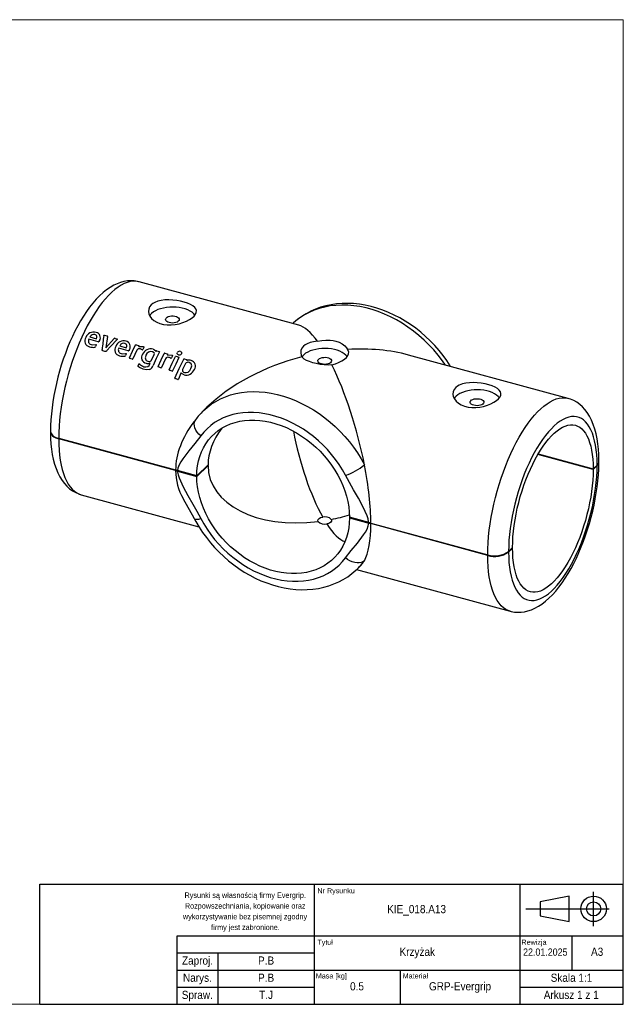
# Model space of a CAD drawing. Header units: millimetres. Extents: x 30 to 415, y 5 to 292.
# Tile 3 of 3: x 239 to 415, y 5 to 292. Entities that reach past the tile are written whole.
import ezdxf

# ---------------------------------------------------------------- set-up
doc = ezdxf.new("R2010")
doc.units = ezdxf.units.MM
doc.header["$PDSIZE"] = -1
doc.linetypes.add('SLD-Linia-ciągła', pattern=[0])
doc.linetypes.add('SLD-Linia-długa-kreska-kropka', pattern=[19.05, 15.24, -1.27, 1.27, -1.27])
doc.styles.add('SLDTEXTSTYLE0', font='GOTHIC.TTF', dxfattribs={"width": 0.913})
doc.styles.add('SLDTEXTSTYLE1', font='GOTHIC.TTF', dxfattribs={"width": 0.913, "bigfont": 'bigfont'})

msp = doc.modelspace()

# ---------------------------------------------------------------- linework, layer by layer
at = {"color": 7, "linetype": 'SLD-Linia-ciągła', "lineweight": 18, "true_color": 0xffffff}
for p, q in [((30, 292), (415, 292)), ((415, 292), (415, 5)), ((415, 5), (30, 5))]:
    msp.add_line(p, q, dxfattribs=at)
for p, q in [((320.468, 202.9422), (273.9628, 215.5813)), ((262.0619, 198.0798), (259.318, 198.8965)), ((259.6941, 199.6628), (259.638, 199.5484)), ((259.638, 199.5484), (261.4931, 198.9969)), ((262.3796, 198.4785), (262.2184, 198.1512)), ((263.8878, 200.0458), (264.637, 199.8222)), ((264.7607, 199.6703), (264.2363, 196.3412)), ((264.2363, 196.3412), (266.7227, 199.0547)), ((267.0078, 199.1189), (267.4986, 198.972)), ((259.9706, 197.2985), (260.4828, 197.2115)), ((260.4828, 197.2115), (261.2954, 197.2809)), ((261.4336, 197.0895), (261.2621, 196.7182)), ((264.0016, 195.3205), (263.3664, 195.51)), ((270.7967, 195.4806), (268.0525, 196.2971)), ((268.4268, 197.0665), (268.3709, 196.9516)), ((268.3709, 196.9516), (270.2261, 196.4)), ((271.1135, 195.8815), (270.953, 195.5525)), ((273.3107, 195.6663), (272.1137, 193.1099)), ((273.1052, 197.2669), (273.7758, 197.0673)), ((273.8562, 196.9273), (273.7872, 196.7948)), ((274.0479, 196.7798), (275.0924, 196.7129)), ((274.6032, 195.8933), (274.4179, 195.9832)), ((274.7456, 195.8331), (274.6032, 195.8933)), ((275.3415, 196.4505), (275.0467, 195.8779)), ((278.346, 194.9332), (277.8298, 195.2325)), ((278.9496, 195.3574), (278.9968, 195.4498)), ((279.1539, 195.5107), (279.8489, 195.3037)), ((268.7086, 194.6959), (269.2206, 194.6087)), ((269.2206, 194.6087), (270.0324, 194.6782)), ((270.1709, 194.4863), (270.0003, 194.1137)), ((271.9586, 193.0353), (271.1786, 193.2684)), ((277.5894, 192.7761), (278.3677, 194.3985)), ((281.6562, 193.1828), (280.4646, 190.6188)), ((281.4489, 194.7909), (282.1195, 194.591)), ((282.2003, 194.4506), (282.1315, 194.3176)), ((282.3922, 194.3028), (283.4364, 194.2368)), ((282.9483, 193.4123), (282.763, 193.5026)), ((283.0907, 193.352), (282.9483, 193.4123)), ((283.6859, 193.9737), (283.3917, 193.3975)), ((284.7188, 193.8747), (285.4971, 193.6433)), ((287.1068, 193.1492), (287.7363, 192.9615)), ((287.8382, 192.8068), (287.7981, 192.729)), ((398.931, 181.6176), (352.4258, 194.2568)), ((273.6342, 191.1135), (273.8383, 191.5979)), ((275.1257, 190.1342), (274.0572, 190.6053)), ((277.1461, 191.7993), (276.893, 191.7899)), ((277.0541, 191.5914), (277.1461, 191.7993)), ((280.3095, 190.5437), (279.5292, 190.7763)), ((283.5585, 189.5743), (282.7784, 189.8072)), ((287.4174, 191.7456), (286.5898, 190.0036)), ((285.2337, 187.1388), (284.4523, 187.3707)), ((286.1436, 189.0077), (285.3869, 187.2179)), ((287.0325, 188.4492), (286.3376, 188.864)), ((293.7092, 179.0167), (292.6315, 177.9648)), ((250.5268, 169.9979), (284.577, 160.7438)), ((284.577, 160.5723), (250.5268, 169.8264)), ((406.2164, 160.8816), (390.1117, 165.2585)), ((390.1985, 165.4064), (406.2164, 161.053)), ((285.1463, 160.5598), (284.577, 160.7438)), ((294.0348, 162.2498), (290.7445, 159.0383)), ((290.7445, 158.8669), (294.0348, 162.0783)), ((293.8975, 162.1157), (294.0348, 162.0783)), ((406.2164, 161.053), (407.3831, 162.1918)), ((407.3831, 162.0204), (406.2164, 160.8816)), ((284.577, 160.5723), (285.1463, 160.3884)), ((290.7445, 159.0383), (285.1463, 160.5598)), ((285.1463, 160.3884), (290.7445, 158.8669)), ((257.0991, 153.5321), (291.3675, 144.2187)), ((340.8286, 145.4265), (335.2304, 146.948)), ((335.3678, 146.9107), (335.2304, 146.7766)), ((335.2304, 146.7766), (340.8286, 145.2551)), ((341.4448, 145.2883), (340.8286, 145.4265)), ((340.8286, 145.2551), (341.4448, 145.1169)), ((341.4448, 145.2883), (375.495, 136.0342)), ((375.495, 135.8627), (341.4448, 145.1169)), ((381.5751, 137.0023), (382.7418, 138.1411)), ((382.7418, 137.9697), (381.5751, 136.8309)), ((382.6044, 138.007), (382.7418, 137.9697)), ((337.5437, 131.9497), (338.6214, 133.0016)), ((337.3053, 131.7338), (382.0674, 119.5684))]:
    msp.add_line(p, q)
at = {"color": 178, "linetype": 'SLD-Linia-ciągła', "lineweight": 25, "true_color": 0x000042}
for p, q in [((245, 5), (245, 40)), ((245, 40), (415, 40)), ((325, 5), (325, 40)), ((385, 5), (385, 40)), ((415, 5), (415, 40)), ((399.2684, 36.5391), (390.7385, 34.8702)), ((390.7385, 34.8702), (390.7385, 30.7602)), ((399.2684, 29.0913), (399.2684, 36.5391)), ((386.6522, 32.8152), (410.907, 32.8152)), ((390.7385, 30.7602), (399.2684, 29.0913)), ((285, 25), (325, 25)), ((285, 5), (285, 25)), ((325, 25), (415, 25)), ((400, 25), (400, 15)), ((285, 20), (325, 20)), ((297, 5), (297, 20)), ((285, 15), (325, 15)), ((325, 15), (385, 15)), ((350, 15), (350, 5)), ((385, 15), (415, 15)), ((285, 10), (325, 10)), ((385, 10), (415, 10)), ((245, 5), (415, 5))]:
    msp.add_line(p, q, dxfattribs=at)
at = {"color": 178, "linetype": 'SLD-Linia-długa-kreska-kropka', "lineweight": 25, "true_color": 0x000042}
msp.add_line((406.3562, 27.8082), (406.3562, 37.8221), dxfattribs=at)
at = {"flags": 128}
for points in [[(273.9588, 215.5682), (273.4662, 215.7011), (272.4957, 215.8512), (271.517, 215.8958), (270.5327, 215.8373), (269.5438, 215.677), (268.5495, 215.4145), (267.5483, 215.0477), (266.5384, 214.5729), (265.5196, 213.9858), (264.4946, 213.2835), (263.4697, 212.467), (262.4534, 211.5415), (261.4543, 210.5159), (260.4802, 209.4013), (259.5348, 208.2066), (258.6195, 206.9384), (257.7348, 205.6023), (256.8814, 204.2032), (256.0598, 202.7455), (255.2708, 201.2337), (254.5154, 199.6722), (253.7949, 198.0658), (253.1105, 196.4191), (252.4636, 194.7371), (251.8558, 193.0248), (251.2885, 191.2874), (250.7632, 189.5303), (250.2816, 187.7587), (249.8448, 185.9781), (249.4545, 184.1942), (249.112, 182.4122), (248.8184, 180.6374), (248.575, 178.8751), (248.383, 177.1303), (248.2435, 175.4076), (248.1577, 173.7118), (248.1269, 172.0501)], [(273.9628, 215.5813), (273.8043, 215.6217), (273.0196, 215.746), (272.2066, 215.7524), (271.3684, 215.641), (270.5082, 215.4122), (269.6291, 215.0667), (268.7346, 214.606), (267.8279, 214.0317), (266.9126, 213.3461), (265.9921, 212.5517), (265.0698, 211.6515), (264.1493, 210.649), (263.2339, 209.5478), (262.3273, 208.3523), (261.4328, 207.0668), (260.5537, 205.6963), (259.6935, 204.2459), (258.8553, 202.7211), (258.0423, 201.1277), (257.2576, 199.4717), (256.5042, 197.7593), (255.7849, 195.997), (255.1024, 194.1915), (254.4593, 192.3496), (253.8581, 190.4783), (253.3009, 188.5846), (252.79, 186.6756), (252.3272, 184.7587), (251.9143, 182.841), (251.5528, 180.9298), (251.2442, 179.0323), (250.9895, 177.1556), (250.7898, 175.307), (250.6458, 173.4932), (250.558, 171.7213), (250.5268, 169.9979)], [(277.4706, 208.8697), (277.0155, 208.2998), (276.7431, 207.6661), (276.6628, 206.9903), (276.7729, 206.2974), (277.0778, 205.6041), (277.5666, 204.9477), (278.2371, 204.3498), (279.0644, 203.8422), (280.0115, 203.453), (281.0609, 203.1861), (282.1623, 203.0524), (283.3021, 203.0437), (284.4585, 203.1569), (285.5919, 203.3796), (286.6948, 203.7062), (287.713, 204.1138), (288.6183, 204.5853), (289.3834, 205.0996), (289.9727, 205.6273), (290.3882, 206.1624), (290.6141, 206.6853), (290.6532, 207.1927), (290.4995, 207.6838), (290.1584, 208.147), (289.6251, 208.5863), (288.9208, 208.9901), (288.0677, 209.3524), (287.0885, 209.6701), (286.0345, 209.9306), (284.917, 210.1332), (283.7712, 210.2675), (282.6243, 210.3255), (281.4847, 210.2956), (280.4055, 210.1687), (279.4051, 209.9342), (278.5249, 209.5928), (277.9495, 209.2597), (277.4706, 208.8697)], [(290.2086, 205.8914), (289.8586, 206.2922), (289.3694, 206.7026), (288.7784, 207.0758), (288.0961, 207.4052), (287.3346, 207.6847), (286.5076, 207.9095), (285.6298, 208.0754), (284.7168, 208.1797), (283.7851, 208.2203), (282.8511, 208.1967), (281.9316, 208.1091), (281.043, 207.9591), (280.2011, 207.7496), (279.4209, 207.484), (278.7164, 207.1673), (278.1002, 206.8051), (277.5832, 206.4038), (277.1747, 205.9706), (276.9867, 205.7017)], [(363.1706, 191.3365), (362.2968, 192.5851), (361.0737, 194.1831), (359.771, 195.7257), (358.3937, 197.2068), (356.9473, 198.6205), (355.4376, 199.9613), (353.8705, 201.2238), (352.2521, 202.403), (350.589, 203.4943), (348.8878, 204.4933), (347.155, 205.3962), (345.3977, 206.1992), (343.6227, 206.8993), (341.8371, 207.4936), (340.048, 207.9799), (338.2624, 208.3561), (336.4874, 208.6208), (334.7301, 208.773), (332.9973, 208.812), (331.296, 208.7377), (329.633, 208.5504), (328.0146, 208.2508), (326.4475, 207.8401), (324.9378, 207.32), (323.4914, 206.6925), (322.1141, 205.96), (320.8114, 205.1255), (319.5883, 204.1923), (318.7145, 203.4188)], [(364.6627, 190.931), (364.5884, 191.0575), (363.572, 192.6137), (362.4791, 194.1275), (361.3133, 195.5938), (360.0786, 197.008), (358.7789, 198.3653), (357.4187, 199.6614), (356.0022, 200.8918), (354.5342, 202.0524), (353.0192, 203.1394), (351.4621, 204.1488), (349.868, 205.0771), (348.2418, 205.921), (346.589, 206.6772), (344.915, 207.3428), (343.2254, 207.9151), (341.526, 208.3917), (339.8226, 208.7705), (338.1213, 209.0497), (336.4284, 209.2279), (334.75, 209.3042), (333.0927, 209.2782), (331.4626, 209.15), (329.866, 208.9201), (328.309, 208.5896), (326.7975, 208.1603), (325.3369, 207.6342), (323.9325, 207.0139), (322.5888, 206.3023), (321.3102, 205.5024), (320.1007, 204.6176), (318.9639, 203.6512), (318.7249, 203.4159)], [(282.7281, 203.7046), (282.3176, 203.8528), (281.9914, 204.0489), (281.7702, 204.2806), (281.6679, 204.5334), (281.6908, 204.7913), (281.8376, 205.0382), (282.0989, 205.2586), (282.4584, 205.4385), (282.8936, 205.5667), (283.3769, 205.6352), (283.8782, 205.6396), (284.3658, 205.5797), (284.8092, 205.4592), (285.1805, 205.2857), (285.4563, 205.0701), (285.6194, 204.8259), (285.6594, 204.5685), (285.5739, 204.3141), (285.3683, 204.0786), (285.0553, 203.8769), (284.6549, 203.7216), (284.192, 203.6224), (283.6957, 203.5857), (283.1973, 203.6137), (282.7281, 203.7046)], [(261.4931, 198.9969), (261.6156, 199.3847), (261.6354, 199.5723), (261.6057, 199.753), (261.5217, 199.9174), (261.3908, 200.049), (261.0392, 200.216)], [(263.6492, 199.9056), (263.6579, 199.9524), (263.6783, 199.9979)], [(263.6783, 199.9979), (263.6945, 200.0229), (263.715, 200.0437), (263.7407, 200.0566), (263.7734, 200.0635), (263.8323, 200.0604), (263.8878, 200.0458)], [(267.5615, 198.8149), (265.6151, 196.7873), (264.4988, 195.5467)], [(267.4986, 198.972), (267.5786, 198.938), (267.5958, 198.9224), (267.6041, 198.9066), (267.6039, 198.8884), (267.5971, 198.8652)], [(267.5971, 198.8652), (267.5815, 198.8391), (267.5615, 198.8149)], [(325.9475, 198.2486), (324.7591, 198.1144), (323.7587, 197.8798), (322.8785, 197.5384), (322.303, 197.2053), (321.8242, 196.8153), (321.3691, 196.2455), (321.0966, 195.6118), (321.0163, 194.9359), (321.1264, 194.243), (321.3274, 193.7393)], [(325.9475, 198.2486), (327.2056, 198.5039), (328.3928, 198.6177), (329.5714, 198.6042), (330.447, 198.5021), (331.2819, 198.3213), (332.2622, 197.98), (333.125, 197.5271), (333.8441, 196.9785), (334.4036, 196.3572), (334.7028, 195.8691)], [(261.2954, 197.2809), (261.3574, 197.2865), (261.4179, 197.281)], [(261.4179, 197.281), (261.4431, 197.2682), (261.4621, 197.2508), (261.4699, 197.2285), (261.4699, 197.1978), (261.4336, 197.0895)], [(263.3664, 195.51), (263.2532, 195.5661), (263.2079, 195.6035), (263.18, 195.6463), (263.1638, 195.7609), (263.1787, 195.8939)], [(264.4988, 195.5467), (264.4009, 195.427), (264.2834, 195.3318), (264.2102, 195.3006), (264.1392, 195.2897), (264.0016, 195.3205)], [(270.2261, 196.4), (270.3477, 196.7894), (270.3673, 196.9779), (270.3374, 197.1593), (270.2533, 197.3245), (270.1223, 197.4567), (269.7708, 197.6245)], [(271.1188, 193.4085), (272.0108, 195.3387), (272.9429, 197.1976)], [(273.7758, 197.0673), (273.8229, 197.0479), (273.8422, 197.0347), (273.8542, 197.0194), (273.8602, 197.0009), (273.8617, 196.9772), (273.8562, 196.9273)], [(273.7872, 196.7948), (273.9142, 196.7739), (274.0479, 196.7798)], [(274.4179, 195.9832), (274.3214, 196.0199), (274.2216, 196.0507)], [(274.858, 195.7907), (274.8004, 195.8094), (274.7456, 195.8331)], [(275.0924, 196.7129), (275.1948, 196.6775), (275.293, 196.6352)], [(275.293, 196.6352), (275.346, 196.6044), (275.3654, 196.5853), (275.3747, 196.5645), (275.3751, 196.5407), (275.3678, 196.5112), (275.3415, 196.4505)], [(279.9056, 195.1717), (278.9346, 193.2252), (278.0077, 191.2019)], [(278.0349, 195.9301), (278.4603, 195.7553), (278.7974, 195.4738)], [(278.7974, 195.4738), (278.8562, 195.3993), (278.9496, 195.3574)], [(285.9628, 195.2915), (286.1739, 195.1964), (286.2537, 195.1367), (286.3029, 195.0624), (286.3191, 194.9777), (286.3113, 194.8705), (286.2537, 194.6459)], [(334.5621, 193.8371), (334.2122, 194.2378), (333.723, 194.6483), (333.132, 195.0215), (332.4496, 195.3508), (331.6882, 195.6303), (330.8611, 195.8551), (329.9833, 196.0211), (329.0704, 196.1253), (328.1387, 196.166), (327.2047, 196.1423), (326.2852, 196.0547), (325.3965, 195.9048), (324.5546, 195.6952), (323.7745, 195.4297), (323.07, 195.113), (322.4538, 194.7508), (321.9368, 194.3494), (321.5282, 193.9162), (321.3562, 193.6731)], [(330.0827, 191.3598), (331.1128, 191.6743), (332.0665, 192.0595), (332.9718, 192.5309), (333.737, 193.0453), (334.3263, 193.5729), (334.7417, 194.108), (334.9676, 194.631), (335.0068, 195.1383), (334.7028, 195.8691)], [(270.0324, 194.6782), (270.0943, 194.6839), (270.1548, 194.6784)], [(270.1548, 194.6784), (270.18, 194.6656), (270.199, 194.6482), (270.2069, 194.6258), (270.207, 194.595), (270.1709, 194.4863)], [(275.956, 194.195), (275.7716, 193.6723), (275.7401, 193.3944), (275.7718, 193.1396), (275.8732, 192.8971), (276.041, 192.7022), (276.5148, 192.4558)], [(279.4693, 190.917), (280.3578, 192.8543), (281.2869, 194.7212)], [(282.1195, 194.591), (282.1667, 194.5717), (282.186, 194.5584), (282.198, 194.5431), (282.2041, 194.5245), (282.2057, 194.5007), (282.2003, 194.4506)], [(282.1315, 194.3176), (282.2585, 194.2967), (282.3922, 194.3028)], [(282.763, 193.5026), (282.6664, 193.5393), (282.5666, 193.5702)], [(282.7181, 189.948), (283.6166, 191.9127), (284.5569, 193.8052)], [(283.2031, 193.3095), (283.1454, 193.3282), (283.0907, 193.352)], [(283.4364, 194.2368), (283.5388, 194.2014), (283.637, 194.159)], [(283.637, 194.159), (283.6901, 194.1282), (283.7095, 194.1089), (283.7189, 194.0881), (283.7193, 194.0642), (283.7121, 194.0346), (283.6859, 193.9737)], [(285.553, 193.5093), (284.6123, 191.6155), (283.7135, 189.6497)], [(284.3908, 187.5162), (285.6239, 190.3664), (286.9453, 193.0801)], [(285.4065, 194.3427), (285.1845, 194.4342), (285.1003, 194.4935), (285.0479, 194.5689), (285.0301, 194.656), (285.0375, 194.7669), (285.0971, 194.9987)], [(287.7363, 192.9615), (287.7927, 192.9421), (287.8377, 192.9107), (287.8525, 192.8867), (287.8569, 192.8612), (287.8507, 192.8341), (287.8382, 192.8068)], [(287.7981, 192.729), (287.9286, 192.7073), (288.0672, 192.7285)], [(330.0827, 191.3598), (329.0004, 191.338), (327.8923, 191.3948), (326.7123, 191.5342), (325.5674, 191.7444), (324.5131, 192.0103), (323.5554, 192.3268), (322.7317, 192.6826), (322.0511, 193.0754), (321.3274, 193.7393)], [(327.0817, 191.6503), (326.6711, 191.7984), (326.345, 191.9945), (326.1238, 192.2263), (326.0215, 192.479), (326.0444, 192.737), (326.1911, 192.9839), (326.4525, 193.2042), (326.812, 193.3842), (327.2471, 193.5124), (327.7305, 193.5809), (328.2318, 193.5853), (328.7194, 193.5254), (329.1628, 193.4049), (329.5341, 193.2314), (329.8099, 193.0157), (329.973, 192.7716), (330.013, 192.5142), (329.9275, 192.2598), (329.7218, 192.0243), (329.4089, 191.8226), (329.0084, 191.6672), (328.5455, 191.5681), (328.0493, 191.5314), (327.5509, 191.5593), (327.0817, 191.6503)], [(274.0572, 190.6053), (273.7615, 190.8021), (273.6899, 190.86), (273.6391, 190.9297), (273.6252, 191.0165), (273.6342, 191.1135)], [(273.9904, 191.6924), (274.0488, 191.6593), (274.097, 191.6136)], [(276.9967, 190.0824), (276.0425, 189.9645), (275.1257, 190.1342)], [(275.3596, 190.8581), (275.9344, 190.7662), (276.5332, 190.9192)], [(276.5332, 190.9192), (276.8551, 191.2126), (277.0541, 191.5914)], [(286.5898, 190.0036), (286.5465, 189.7145), (286.5904, 189.583), (286.6737, 189.469), (286.9007, 189.3054), (287.1679, 189.192)], [(288.2027, 189.2837), (288.7166, 189.7437), (289.0411, 190.3295)], [(289.0411, 190.3295), (289.2325, 190.8535), (289.2724, 191.1289), (289.252, 191.3815), (289.1637, 191.6236), (289.0052, 191.8191), (288.5339, 192.0681)], [(286.2533, 188.9554), (286.2013, 188.9862), (286.1436, 189.0077)], [(286.3376, 188.864), (286.2982, 188.9121), (286.2533, 188.9554)], [(287.1679, 189.192), (287.6786, 189.1386), (288.2027, 189.2837)], [(366.1777, 184.761), (365.7227, 184.1911), (365.4502, 183.5574), (365.3699, 182.8816), (365.48, 182.1887), (365.7849, 181.4954), (366.2738, 180.839), (366.9443, 180.2412), (367.7716, 179.7335), (368.7186, 179.3443), (369.768, 179.0774), (370.8694, 178.9437), (372.0092, 178.935), (373.1656, 179.0482), (374.2991, 179.2709), (375.4019, 179.5975), (376.4201, 180.0051), (377.3254, 180.4766), (378.0905, 180.9909), (378.6799, 181.5186), (379.0953, 182.0537), (379.3212, 182.5766), (379.3604, 183.084), (379.2067, 183.5751), (378.8655, 184.0383), (378.3322, 184.4776), (377.628, 184.8814), (376.7749, 185.2437), (375.7956, 185.5614), (374.7416, 185.8219), (373.6242, 186.0245), (372.4783, 186.1588), (371.3315, 186.2168), (370.1919, 186.1869), (369.1127, 186.06), (368.1122, 185.8255), (367.232, 185.4841), (366.6566, 185.151), (366.1777, 184.761)], [(378.9157, 181.7827), (378.5657, 182.1835), (378.0766, 182.5939), (377.4855, 182.9671), (376.8032, 183.2965), (376.0417, 183.576), (375.2147, 183.8008), (374.3369, 183.9667), (373.424, 184.071), (372.4922, 184.1116), (371.5583, 184.088), (370.6388, 184.0004), (369.7501, 183.8504), (368.9082, 183.6409), (368.1281, 183.3753), (367.4236, 183.0586), (366.8073, 182.6964), (366.2903, 182.2951), (365.8818, 181.8619), (365.6938, 181.593)], [(292.6315, 177.9648), (293.7334, 178.9572), (294.9564, 179.8903), (296.2592, 180.7248), (297.6365, 181.4573), (299.0828, 182.0848), (300.5926, 182.605), (302.1597, 183.0156), (303.778, 183.3152), (305.4411, 183.5025), (307.1424, 183.5768), (308.8751, 183.5378), (310.6325, 183.3856), (312.4075, 183.1209), (314.1931, 182.7447), (315.9822, 182.2584), (317.7678, 181.6641), (319.5428, 180.964), (321.3001, 180.161), (323.0328, 179.2581), (324.7341, 178.2591), (326.3972, 177.1678), (328.0155, 175.9886), (329.5827, 174.7261), (331.0924, 173.3853), (332.5388, 171.9716), (333.9161, 170.4905), (335.2188, 168.9479), (336.4418, 167.3499), (337.5803, 165.7029), (338.6298, 164.0133), (339.586, 162.2878)], [(371.4353, 179.5959), (371.0247, 179.7441), (370.6986, 179.9402), (370.4774, 180.1719), (370.375, 180.4247), (370.398, 180.6826), (370.5447, 180.9295), (370.806, 181.1499), (371.1656, 181.3298), (371.6007, 181.458), (372.0841, 181.5265), (372.5853, 181.5309), (373.073, 181.471), (373.5164, 181.3505), (373.8876, 181.177), (374.1635, 180.9614), (374.3265, 180.7172), (374.3666, 180.4598), (374.2811, 180.2054), (374.0754, 179.9699), (373.7625, 179.7682), (373.362, 179.6129), (372.8991, 179.5137), (372.4029, 179.477), (371.9045, 179.505), (371.4353, 179.5959)], [(375.495, 136.0342), (375.5263, 137.7576), (375.614, 139.5295), (375.7581, 141.3433), (375.9578, 143.1919), (376.2125, 145.0686), (376.5211, 146.9661), (376.8826, 148.8773), (377.2955, 150.795), (377.7583, 152.7119), (378.2692, 154.6209), (378.8264, 156.5146), (379.4276, 158.3859), (380.0707, 160.2278), (380.7532, 162.0333), (381.4725, 163.7956), (382.2259, 165.508), (383.0106, 167.164), (383.8235, 168.7574), (384.6617, 170.2822), (385.522, 171.7326), (386.401, 173.1031), (387.2956, 174.3886), (388.2022, 175.5841), (389.1175, 176.6853), (390.0381, 177.6878), (390.9604, 178.588), (391.8809, 179.3824), (392.7962, 180.068), (393.7029, 180.6423), (394.5974, 181.103), (395.4765, 181.4485), (396.3367, 181.6773), (397.1749, 181.7887), (397.9879, 181.7823), (398.7725, 181.658), (398.931, 181.6176)], [(407.8983, 163.274), (407.9012, 163.6378), (407.8569, 165.2569), (407.7541, 166.8343), (407.5905, 168.3686), (407.3636, 169.8565), (407.0701, 171.2946), (406.706, 172.6787), (406.2672, 174.0032), (405.7508, 175.2575), (405.1571, 176.4274), (404.4901, 177.498), (403.8383, 178.3602), (403.1424, 179.1263), (402.319, 179.869), (401.4529, 180.4942), (400.5526, 181.003), (399.6243, 181.3986), (398.9391, 181.6039)], [(291.9181, 170.6644), (291.3546, 171.1974), (290.872, 171.7764), (290.485, 172.384), (290.2053, 173.0016), (290.0415, 173.6104), (289.9986, 174.192), (290.0777, 174.7287), (290.2766, 175.2043), (290.3805, 175.3631)], [(290.3869, 175.3364), (290.194, 175.0606), (290.0157, 174.8348)], [(290.7445, 159.0383), (290.8046, 160.5218), (290.9722, 161.9683), (291.2465, 163.3709), (291.6262, 164.7228), (292.1094, 166.0175), (292.6939, 167.2486), (293.3767, 168.4101), (294.1545, 169.4965), (295.0237, 170.5025), (295.9799, 171.4233), (297.0186, 172.2542), (298.1346, 172.9914), (299.3227, 173.6313), (300.577, 174.1706), (301.8915, 174.607), (303.2597, 174.9381), (304.6751, 175.1624), (306.1308, 175.2789), (307.6197, 175.2869), (309.1347, 175.1865), (310.6683, 174.978), (312.2132, 174.6626), (313.7618, 174.2417), (315.3067, 173.7174), (316.8403, 173.0923), (318.3552, 172.3692), (319.8442, 171.5519), (321.2999, 170.6442), (322.7153, 169.6505), (324.0835, 168.5756), (325.398, 167.4248), (326.6523, 166.2037), (327.8403, 164.918), (328.9564, 163.5742), (329.9951, 162.1787), (330.9513, 160.7382), (331.8205, 159.2597), (332.5983, 157.7505), (333.2811, 156.2178), (333.8656, 154.6691), (334.3488, 153.1118), (334.7285, 151.5535), (335.0028, 150.0018), (335.1704, 148.4641), (335.2304, 146.948)], [(334.0569, 159.212), (333.1786, 160.7907), (332.2098, 162.334), (331.1548, 163.835), (330.0182, 165.287), (328.8052, 166.6834), (327.5213, 168.0181), (326.1722, 169.285), (324.7639, 170.4783), (323.3028, 171.5929), (321.7954, 172.6236), (320.2485, 173.5659), (318.669, 174.4155), (317.064, 175.1686), (315.4407, 175.8218), (313.8065, 176.3723), (312.1685, 176.8174), (310.5342, 177.1553), (308.911, 177.3844), (307.306, 177.5037), (305.7265, 177.5127), (304.1796, 177.4112), (302.6722, 177.1998), (301.2111, 176.8795), (299.8028, 176.4516), (298.4537, 175.9181), (297.1698, 175.2813), (295.9568, 174.5441), (294.8202, 173.7099), (293.7652, 172.7824), (292.7964, 171.7657), (291.9181, 170.6644)], [(407.3831, 162.1918), (407.3514, 163.74), (407.2623, 165.2249), (407.1165, 166.6399), (406.9144, 167.9788), (406.6571, 169.2356), (406.3457, 170.4047), (405.9815, 171.4809), (405.5661, 172.4595), (405.1015, 173.336), (404.5896, 174.1066), (404.0328, 174.7679), (403.4335, 175.3169), (402.7944, 175.7511), (402.1184, 176.0688), (401.4084, 176.2683), (400.6675, 176.3489), (399.8992, 176.3102), (399.1068, 176.1523), (398.2937, 175.876), (397.4638, 175.4825), (396.6205, 174.9735), (395.7678, 174.3513), (394.9093, 173.6187), (394.0489, 172.779), (393.1904, 171.8358), (392.3377, 170.7933), (391.4944, 169.6562), (390.6645, 168.4296), (389.8515, 167.1188), (389.059, 165.7298), (388.2907, 164.2687), (387.5499, 162.742), (386.8398, 161.1564), (386.1638, 159.5191), (385.5247, 157.8373), (384.9254, 156.1185), (384.3686, 154.3703), (383.8567, 152.6005), (383.3921, 150.817), (382.9767, 149.0276), (382.6125, 147.2404), (382.3011, 145.4634), (382.0438, 143.7043), (381.8417, 141.971), (381.6959, 140.2712), (381.6069, 138.6126), (381.5751, 137.0023)], [(382.7418, 138.1411), (382.7735, 139.6718), (382.8619, 141.2502), (383.0067, 142.8687), (383.207, 144.5193), (383.462, 146.1942), (383.7704, 147.8851), (384.1307, 149.5839), (384.5412, 151.2823), (384.9998, 152.9722), (385.5044, 154.6453), (386.0525, 156.2935), (386.6415, 157.9088), (387.2684, 159.4835), (387.9303, 161.0098), (388.6239, 162.4803), (389.3459, 163.888), (390.0928, 165.226), (390.8609, 166.4878), (391.6466, 167.6674), (392.446, 168.7589), (393.2553, 169.7572), (394.0705, 170.6572), (394.8877, 171.4548), (395.7029, 172.1461), (396.5122, 172.7276), (397.3116, 173.1966), (398.0973, 173.5507), (398.8654, 173.7884), (399.6123, 173.9084), (400.3343, 173.9101), (401.0279, 173.7935), (401.6898, 173.5592), (402.3168, 173.2084), (402.9057, 172.7427), (403.4538, 172.1644), (403.9584, 171.4763), (404.417, 170.6817), (404.8275, 169.7845), (405.1878, 168.7891), (405.4962, 167.7002), (405.7512, 166.5231), (405.9515, 165.2635), (406.0963, 163.9276), (406.1847, 162.5219), (406.2164, 161.053)], [(248.1288, 171.8756), (248.1275, 171.8567), (248.1973, 171.4679), (248.3937, 171.0907), (248.7095, 170.7357), (249.1372, 170.4133), (249.6633, 170.1322), (250.5268, 169.8264)], [(248.1288, 171.8756), (248.1289, 171.5119), (248.1732, 169.8928), (248.2761, 168.3154), (248.4396, 166.7811), (248.6665, 165.2932), (248.9601, 163.8551), (249.3241, 162.471), (249.7629, 161.1465), (250.2793, 159.8922), (250.8731, 158.7223), (251.5401, 157.6517), (252.1918, 156.7895), (252.8877, 156.0234), (253.7112, 155.2808), (254.5773, 154.6555), (255.4776, 154.1467), (256.4059, 153.7512), (257.1026, 153.5423)], [(250.5268, 169.8264), (250.558, 168.1639), (250.6458, 166.5634), (250.7898, 165.0308), (250.9895, 163.572), (251.2442, 162.1925), (251.5528, 160.8975), (251.9143, 159.6918), (252.3272, 158.5802), (252.79, 157.5666), (253.3009, 156.6551), (253.8581, 155.849), (254.4593, 155.1513), (255.1024, 154.5647), (255.7849, 154.0915), (256.5042, 153.7334), (257.0991, 153.5321)], [(291.9181, 170.6644), (290.2068, 168.4979), (288.4434, 166.3753), (286.668, 164.0143), (286.1192, 163.1709), (285.6318, 162.2813), (285.2669, 161.3176), (285.1463, 160.5598)], [(381.5751, 136.8309), (381.6069, 135.2827), (381.6959, 133.7978), (381.8417, 132.3828), (382.0438, 131.0439), (382.3011, 129.7871), (382.6125, 128.618), (382.9767, 127.5418), (383.3921, 126.5632), (383.8567, 125.6867), (384.3686, 124.9161), (384.9254, 124.2548), (385.5247, 123.7058), (386.1638, 123.2716), (386.8398, 122.954), (387.5499, 122.7544), (388.2907, 122.6738), (389.059, 122.7126), (389.8515, 122.8704), (390.6645, 123.1467), (391.4944, 123.5402), (392.3377, 124.0492), (393.1904, 124.6714), (394.0489, 125.404), (394.9093, 126.2437), (395.7678, 127.187), (396.6205, 128.2294), (397.4638, 129.3665), (398.2937, 130.5931), (399.1068, 131.9039), (399.8992, 133.2929), (400.6675, 134.754), (401.4084, 136.2807), (402.1184, 137.8663), (402.7944, 139.5036), (403.4335, 141.1854), (404.0328, 142.9042), (404.5896, 144.6524), (405.1015, 146.4222), (405.5661, 148.2058), (405.9815, 149.9951), (406.3457, 151.7823), (406.6571, 153.5594), (406.9144, 155.3185), (407.1165, 157.0517), (407.2623, 158.7515), (407.3514, 160.4102), (407.3831, 162.0204)], [(382.0593, 119.5821), (382.3246, 119.5026), (383.2917, 119.3259), (384.2687, 119.2553), (385.2517, 119.2883), (386.2395, 119.4233), (387.2323, 119.6602), (388.2316, 120.0007), (389.2392, 120.4481), (390.2559, 121.0069), (391.2798, 121.6804), (392.3055, 122.4688), (393.3248, 123.3678), (394.3289, 124.3694), (395.3097, 125.4628), (396.2625, 126.6383), (397.1854, 127.8887), (398.0778, 129.2083), (398.939, 130.5921), (399.7686, 132.0357), (400.5658, 133.5344), (401.3297, 135.0839), (402.059, 136.6796), (402.7526, 138.3167), (403.4089, 139.9904), (404.0267, 141.6956), (404.6042, 143.4272), (405.14, 145.1799), (405.6327, 146.9484), (406.0808, 148.7272), (406.4828, 150.5109), (406.8373, 152.2938), (407.1432, 154.0709), (407.3992, 155.8367), (407.6041, 157.5864), (407.7568, 159.315), (407.8561, 161.018), (407.9008, 162.6909), (407.9012, 163.0981)], [(406.2164, 160.8816), (406.1847, 159.3509), (406.0963, 157.7725), (405.9515, 156.154), (405.7512, 154.5034), (405.4962, 152.8286), (405.1878, 151.1376), (404.8275, 149.4388), (404.417, 147.7404), (403.9584, 146.0505), (403.4538, 144.3774), (402.9057, 142.7292), (402.3168, 141.1139), (401.6898, 139.5392), (401.0279, 138.0129), (400.3343, 136.5424), (399.6123, 135.1347), (398.8654, 133.7967), (398.0973, 132.5349), (397.3116, 131.3553), (396.5122, 130.2638), (395.7029, 129.2656), (394.8877, 128.3655), (394.0705, 127.5679), (393.2553, 126.8766), (392.446, 126.2951), (391.6466, 125.8261), (390.8609, 125.472), (390.0928, 125.2343), (389.3459, 125.1144), (388.6239, 125.1126), (387.9303, 125.2292), (387.2684, 125.4635), (386.6415, 125.8143), (386.0525, 126.28), (385.5044, 126.8583), (384.9998, 127.5464), (384.5412, 128.341), (384.1307, 129.2382), (383.7704, 130.2336), (383.462, 131.3226), (383.207, 132.4996), (383.0067, 133.7592), (382.8619, 135.0951), (382.7735, 136.5008), (382.7418, 137.9697)], [(285.1463, 160.3884), (285.1615, 160.1576), (285.3343, 159.3052), (285.6255, 158.4492), (286.7694, 155.8625), (288.1282, 153.3201), (289.5715, 150.8055), (290.7687, 148.7122), (291.9181, 146.6029)], [(335.2304, 146.7766), (335.1704, 145.2931), (335.0028, 143.8466), (334.7285, 142.444), (334.3488, 141.0921), (333.8656, 139.7975), (333.2811, 138.5664), (332.5983, 137.4048), (331.8205, 136.3184), (330.9513, 135.3124), (329.9951, 134.3917), (328.9564, 133.5607), (327.8403, 132.8235), (326.6523, 132.1837), (325.398, 131.6443), (324.0835, 131.208), (322.7153, 130.8768), (321.2999, 130.6525), (319.8442, 130.536), (318.3552, 130.528), (316.8403, 130.6285), (315.3067, 130.8369), (313.7618, 131.1523), (312.2132, 131.5732), (310.6683, 132.0975), (309.1347, 132.7227), (307.6197, 133.4457), (306.1308, 134.263), (304.6751, 135.1707), (303.2597, 136.1644), (301.8915, 137.2393), (300.577, 138.3901), (299.3227, 139.6113), (298.1346, 140.8969), (297.0186, 142.2407), (295.9799, 143.6363), (295.0237, 145.0767), (294.1545, 146.5552), (293.3767, 148.0644), (292.6939, 149.5971), (292.1094, 151.1459), (291.6262, 152.7032), (291.2465, 154.2614), (290.9722, 155.8132), (290.8046, 157.3508), (290.7445, 158.8669)], [(340.8286, 145.4265), (340.8134, 145.6573), (340.6407, 146.5098), (340.3495, 147.3657), (339.2056, 149.9525), (337.8468, 152.4948), (336.4035, 155.0094), (335.2063, 157.1027), (334.0569, 159.212)], [(286.7533, 152.3919), (286.7796, 152.344), (288.1507, 149.9513), (289.4267, 147.6948), (290.0286, 146.5713)], [(290.0286, 146.5713), (290.0415, 146.5491), (290.2053, 146.423), (290.485, 146.3645), (290.872, 146.3756), (291.3546, 146.4559), (291.9181, 146.6029)], [(290.0286, 146.5713), (290.5054, 145.6859), (291.4418, 144.0922), (292.4581, 142.536), (293.551, 141.0222), (294.7168, 139.5559), (295.9516, 138.1417), (297.2512, 136.7844), (298.6115, 135.4883), (300.0279, 134.2579), (301.496, 133.0973), (303.011, 132.0103), (304.5681, 131.0009), (306.1622, 130.0726), (307.7883, 129.2288), (309.4411, 128.4725), (311.1151, 127.8069), (312.8047, 127.2346), (314.5042, 126.758), (316.2076, 126.3792), (317.9088, 126.1), (319.6018, 125.9218), (321.2801, 125.8455), (322.9375, 125.8715), (324.5676, 125.9997), (326.1642, 126.2296), (327.7211, 126.5601), (329.2326, 126.9894), (330.6932, 127.5155), (332.0977, 128.1358), (333.4414, 128.8474), (334.72, 129.6473), (335.9295, 130.5322), (337.0663, 131.4985), (337.5287, 131.9538)], [(291.9181, 146.6029), (292.7964, 145.0243), (293.7652, 143.481), (294.8202, 141.9799), (295.9568, 140.5279), (297.1698, 139.1315), (298.4537, 137.7968), (299.8028, 136.53), (301.2111, 135.3366), (302.6722, 134.222), (304.1796, 133.1913), (305.7265, 132.249), (307.306, 131.3994), (308.911, 130.6463), (310.5342, 129.9931), (312.1685, 129.4427), (313.8065, 128.9975), (315.4407, 128.6596), (317.064, 128.4305), (318.669, 128.3112), (320.2485, 128.3023), (321.7954, 128.4037), (323.3028, 128.6151), (324.7639, 128.9354), (326.1722, 129.3633), (327.5213, 129.8969), (328.8052, 130.5336), (330.0182, 131.2708), (331.1548, 132.105), (332.2098, 133.0325), (333.1786, 134.0492), (334.0569, 135.1505)], [(326.1043, 145.7469), (326.0207, 145.9594), (326.0838, 146.2882), (326.3645, 146.5997), (326.8296, 146.8597), (327.4243, 147.0353)], [(329.9258, 146.3555), (329.9814, 146.2316), (329.9914, 145.8664), (329.7785, 145.5311), (329.368, 145.2662), (328.8062, 145.0979), (328.6058, 145.0671)], [(334.0569, 135.1505), (335.7668, 137.3189), (337.5316, 139.4396), (339.307, 141.8006), (339.8558, 142.644), (340.3432, 143.5336), (340.7081, 144.4973), (340.8286, 145.2551)], [(339.586, 134.3104), (339.1692, 133.9984), (338.6609, 133.7836), (338.0765, 133.6727), (337.4338, 133.6689), (336.7523, 133.7725), (336.0527, 133.9802), (335.3563, 134.2857), (334.6842, 134.6798), (334.0569, 135.1505)], [(382.0674, 119.5684), (381.4725, 119.7697), (380.7532, 120.1278), (380.0707, 120.601), (379.4276, 121.1876), (378.8264, 121.8853), (378.2692, 122.6914), (377.7583, 123.6029), (377.2955, 124.6165), (376.8826, 125.7281), (376.5211, 126.9338), (376.2125, 128.2288), (375.9578, 129.6083), (375.7581, 131.0671), (375.614, 132.5997), (375.5263, 134.2002), (375.495, 135.8627)]]:
    msp.add_lwpolyline(points, dxfattribs=at)
at = {"color": 178, "linetype": 'SLD-Linia-ciągła', "lineweight": 25, "true_color": 0x000042}
for radius in [3.7239, 2.055]:
    msp.add_circle((406.3562, 32.8152), radius, dxfattribs=at)
for centre, radius, start, end in [((260.7149, 198.4802), 2.4799, 73.59482, 158.564504), ((259.8626, 198.3886), 1.7652, 145.577034, 258.649065), ((260.2126, 198.3296), 1.0591, 147.639076, 256.79069), ((260.6953, 199.1404), 1.1292, 72.265511, 152.449826), ((261.1461, 199.3645), 1.5187, 324.311038, 79.790447), ((262.0938, 198.2171), 0.141, 256.921825, 332.09812), ((352.4047, 187.4646), 89.6232, 172.020768, 174.603225), ((264.6287, 199.6891), 0.1333, 351.89906, 86.408538), ((266.9105, 198.8858), 0.2526, 67.342693, 138.035366), ((269.4501, 195.8942), 2.4765, 73.688465, 158.827506), ((269.8693, 196.7683), 1.5279, 324.518289, 79.579037), ((260.5724, 200.0366), 3.5402, 252.624878, 276.691081), ((261.0028, 196.7887), 0.2687, 266.177627, 344.795984), ((268.6067, 195.7904), 1.7735, 145.743705, 258.542804), ((268.9529, 195.7311), 1.0636, 147.84746, 256.720392), ((269.4292, 196.5496), 1.1279, 72.372228, 152.724019), ((270.8283, 195.6177), 0.1407, 257.001962, 332.392522), ((273.0762, 197.1103), 0.1594, 79.513811, 146.765295), ((273.9493, 195.4245), 0.6829, 66.503217, 159.26321), ((274.9043, 195.9382), 0.1546, 252.588126, 337.027596), ((277.3303, 193.4296), 2.5979, 74.262171, 156.262514), ((277.4508, 193.7062), 1.5726, 76.052042, 161.891163), ((279.1114, 195.3874), 0.1305, 70.96522, 151.405416), ((279.8183, 195.2124), 0.0963, 335.029334, 71.463286), ((285.6881, 194.6774), 0.6727, 65.905553, 151.47118), ((269.3089, 197.4152), 3.5244, 252.590055, 276.756681), ((269.7412, 194.1828), 0.2682, 266.247022, 345.056226), ((271.2155, 193.367), 0.1052, 156.769505, 249.438681), ((271.9851, 193.1787), 0.1459, 259.51135, 331.828537), ((276.4172, 193.5263), 1.7456, 147.064597, 254.947192), ((276.873, 193.2168), 0.8411, 244.788856, 328.39834), ((278.0251, 194.6524), 0.4264, 323.464015, 41.184202), ((281.4201, 194.6347), 0.1588, 79.547468, 147.036903), ((282.2952, 192.9445), 0.682, 66.553962, 159.545769), ((283.2491, 193.457), 0.1545, 252.68513, 337.363991), ((284.6894, 193.7198), 0.1576, 79.247068, 147.184468), ((285.665, 194.9557), 0.6652, 247.13759, 332.24421), ((285.4639, 193.5508), 0.0983, 335.023147, 70.220783), ((287.0765, 192.9966), 0.1556, 78.791898, 147.530471), ((288.4035, 190.4638), 2.2896, 72.933938, 98.446833), ((288.6543, 191.012), 1.6937, 324.698466, 75.60206), ((273.9671, 191.5601), 0.1343, 80.011775, 163.650252), ((276.2739, 193.8189), 3.0987, 225.371366, 252.839612), ((276.5276, 193.6327), 1.8787, 252.536545, 281.21355), ((276.3775, 191.6578), 1.6928, 291.45794, 344.374378), ((279.5667, 190.8754), 0.1059, 156.876484, 249.235272), ((280.3357, 190.6872), 0.1459, 259.651926, 332.073709), ((282.8157, 189.9065), 0.1061, 156.971942, 249.390157), ((283.5847, 189.7176), 0.1457, 259.652421, 332.179591), ((287.6275, 190.9613), 2.5816, 256.673128, 338.930238), ((288.1583, 191.2744), 0.8781, 64.67663, 147.544275), ((284.4951, 187.4746), 0.1123, 158.281063, 247.610685), ((285.2582, 187.2792), 0.1426, 260.089745, 334.515566), ((305.1647, 164.7534), 18.1972, 133.465555, 144.335265), ((250.7706, 172.6949), 2.708, 193.784042, 264.834686), ((329.5812, 173.7649), 15.2256, 287.094852, 311.079239), ((406.5387, 163.2576), 1.3598, 308.392444, 0.691506), ((406.5475, 163.0746), 1.3453, 308.40188, 7.854138), ((328.0605, 144.4339), 2.6781, 45.850369, 103.740605), ((327.8968, 147.4003), 2.4386, 222.688237, 286.902737), ((377.5436, 142.7445), 7.0161, 253.023405, 305.071722), ((377.552, 142.5205), 6.9683, 252.831266, 305.263861), ((324.5825, 145.2265), 18.5544, 314.310689, 323.961341)]:
    msp.add_arc(centre, radius, start, end)
for major_axis, ratio, start_param, end_param in [((-9.1895, 35.4048), 0.2766156, 5.68417103, 6.12635447), ((42.9052, 11.1362), 0.60923589, 0.81720933, 1.25939277), ((42.9052, 11.1362), 0.60923589, 1.56853821, 2.32438333), ((-9.1895, 35.4048), 0.2766156, 4.49121182, 5.37502559), ((42.9052, 11.1362), 0.60923589, 2.4804427, 2.98165139), ((33.5635, 8.7115), 0.60923589, 2.49613145, 2.98078566), ((-7.1886, 27.6961), 0.2766156, 1.33587983, 2.33174482), ((33.5635, 8.7115), 0.60923589, 2.98873797, 4.49929731), ((-9.1895, 35.4048), 0.2766156, 3.96191241, 4.49121182), ((42.9052, 11.1362), 0.60923589, 2.98787224, 3.30258069), ((33.5635, 8.7115), 0.60923589, 4.61181897, 4.76908374), ((-7.1886, 27.6961), 0.2766156, 2.44426649, 2.98476182), ((-9.1895, 35.4048), 0.2766156, 3.42639215, 3.95569156), ((-9.1895, 35.4048), 0.2766156, 3.29842349, 3.42639215)]:
    msp.add_ellipse((328.0151, 167.5749), major_axis=major_axis, ratio=ratio, start_param=start_param, end_param=end_param)
at = {"color": 7, "linetype": 'SLD-Linia-ciągła', "lineweight": 18, "true_color": 0xffffff}
msp.add_point((406.3562, 32.8152), dxfattribs=at)

# ---------------------------------------------------------------- texts
at = {"color": 178, "linetype": 'SLD-Linia-ciągła', "lineweight": 25, "true_color": 0x000042}
for s, insert, char_height, attachment_point, style in [('Rysunki są własnością firmy Evergrip. ', (304.8692, 37.5929), 1.5875, 2, 'SLDTEXTSTYLE1'), ('Nr Rysunku', (325.878, 38.8644), 1.5, 1, 'SLDTEXTSTYLE0'), ('Rozpowszechniania, kopiowanie oraz ', (304.8569, 34.4763), 1.5875, 2, 'SLDTEXTSTYLE0'), ('wykorzystywanie bez pisemnej zgodny ', (304.8144, 31.3596), 1.5875, 2, 'SLDTEXTSTYLE0'), ('firmy jest zabronione.', (304.9311, 28.2429), 1.5875, 2, 'SLDTEXTSTYLE0'), ('Tytuł', (325.878, 23.8413), 1.5, 1, 'SLDTEXTSTYLE1'), ('Rewizja', (385.316, 23.8413), 1.5, 1, 'SLDTEXTSTYLE0'), ('22.01.2025', (392.2771, 21.2754), 2.11667, 2, 'SLDTEXTSTYLE0'), ('A3', (407.3798, 21.503), 2.38125, 2, 'SLDTEXTSTYLE0'), ('Zaproj.', (290.9639, 18.9424), 2.38125, 2, 'SLDTEXTSTYLE0'), ('P.B', (310.9438, 18.9424), 2.38125, 2, 'SLDTEXTSTYLE0'), ('Narys.', (290.933, 13.9424), 2.38125, 2, 'SLDTEXTSTYLE0'), ('P.B', (310.9438, 13.9424), 2.38125, 2, 'SLDTEXTSTYLE0'), ('Masa [kg]', (325.4201, 14.0324), 1.5, 1, 'SLDTEXTSTYLE0'), ('0.5', (337.4226, 11.4424), 2.38125, 2, 'SLDTEXTSTYLE0'), ('Materiał', (350.7244, 14.0324), 1.5, 1, 'SLDTEXTSTYLE1'), ('GRP-Evergrip', (367.433, 11.4424), 2.38125, 2, 'SLDTEXTSTYLE0'), ('Skala 1:1', (399.9113, 13.9424), 2.38125, 2, 'SLDTEXTSTYLE0'), ('Spraw.', (290.9027, 8.9424), 2.38125, 2, 'SLDTEXTSTYLE0'), ('T.J', (310.9424, 8.9424), 2.38125, 2, 'SLDTEXTSTYLE0'), ('Arkusz 1 z 1', (399.8415, 8.9424), 2.38125, 2, 'SLDTEXTSTYLE0')]:
    msp.add_mtext(s, dxfattribs=dict(at, insert=insert, char_height=char_height, attachment_point=attachment_point, style=style))
at = {"color": 7, "linetype": 'SLD-Linia-ciągła', "lineweight": 18, "true_color": 0xffffff, "char_height": 2.38125, "attachment_point": 2}
for s, insert, style in [('KIE_018.A13', (354.7897, 33.9424), 'SLDTEXTSTYLE0'), ('Krzyżak', (354.9727, 21.503), 'SLDTEXTSTYLE1')]:
    msp.add_mtext(s, dxfattribs=dict(at, insert=insert, style=style))

doc.saveas('drawing.dxf')
